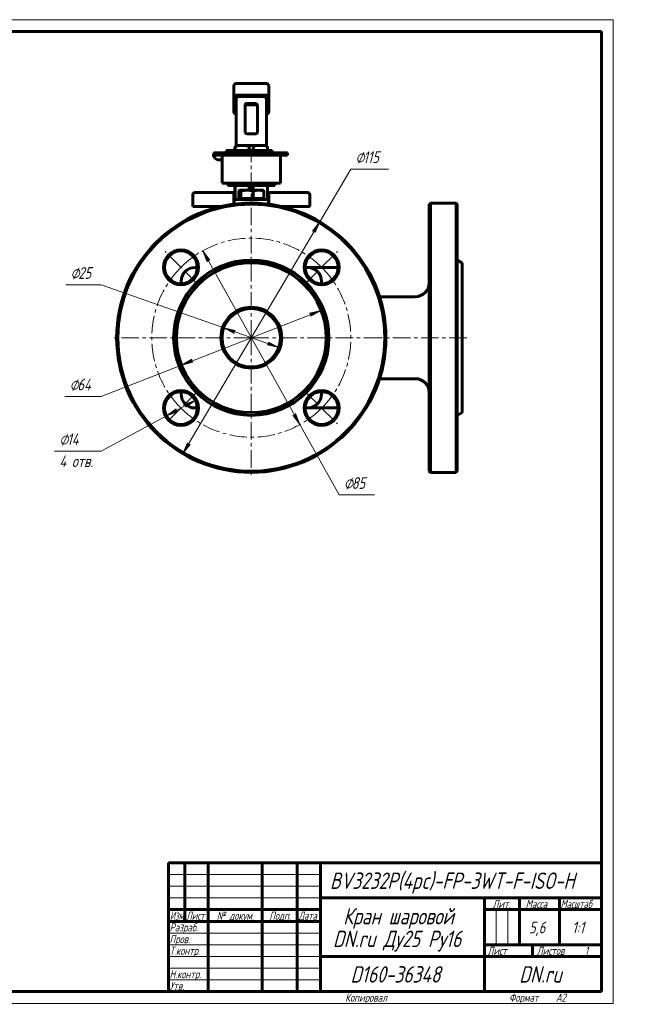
# Model space of a CAD drawing. Header units: millimetres. Extents: x 0 to 605, y 0 to 420.
# Tile 4 of 4: x 340 to 605, y 0 to 420. Entities that reach past the tile are written whole.
import ezdxf

# ---------------------------------------------------------------- set-up
doc = ezdxf.new("R2010")
doc.units = ezdxf.units.MM
for name, pattern in [('K5LT_AXLED', [12, 7.5, -1.5, 1.5, -1.5]), ('K5LT_BASIC', [0]), ('K5LT_THIN', [0])]:
    doc.linetypes.add(name, pattern=pattern)
doc.layers.add('Системный слой', color=7, linetype='Continuous')
doc.layers.add('Системный слой (1)', color=7, linetype='Continuous', true_color=0x6c6c6c)
doc.styles.add('KDIMTEXTSTYLE', font='txt', dxfattribs={"width": 0.96, "oblique": 15, "height": 5})
doc.styles.add('KTEXTSTYLE', font='txt', dxfattribs={"width": 0.96, "height": 5})
doc.dimstyles.new('KDIMSTYLE (1.00)', dxfattribs={"dimtxt": 5, "dimasz": 1, "dimexe": 2, "dimexo": 0, "dimgap": 1, "dimtad": 1, "dimtxsty": 'KDIMTEXTSTYLE', "dimsah": 1, "dimcen": 0, "dimdle": 1, "dimadec": 0, "dimazin": 0, "dimtfac": 0.667, "dimtmove": 0, "dimatfit": 3, "dimfxl": 1, "dimtvp": 1, "dimtolj": 1, "dimtzin": 0, "dimarcsym": 0})

# ---------------------------------------------------------------- blocks, each defined once
blk = doc.blocks.new('U14')
at = {"layer": 'Системный слой (1)', "color": 143, "linetype": 'K5LT_BASIC', "lineweight": 60, "true_color": 0x33acca}
for p, q in [((469.41, 307.27), (469.41, 308.21)), ((469.41, 260.21), (469.41, 261.16))]:
    blk.add_line(p, q, dxfattribs=at)
blk = doc.blocks.new('U15')
at = {"layer": 'Системный слой (1)', "color": 143, "linetype": 'K5LT_BASIC', "lineweight": 60, "true_color": 0x33acca}
for p, q in [((409.41, 308.21), (409.41, 307.27)), ((409.41, 261.16), (409.41, 260.21))]:
    blk.add_line(p, q, dxfattribs=at)
blk = doc.blocks.new('U16')
at = {"layer": 'Системный слой (1)', "color": 143, "linetype": 'K5LT_BASIC', "lineweight": 60, "true_color": 0x33acca}
for p, q in [((415.41, 254.21), (416.36, 254.21)), ((462.47, 254.21), (463.41, 254.21))]:
    blk.add_line(p, q, dxfattribs=at)
blk = doc.blocks.new('U17')
at = {"layer": 'Системный слой (1)', "color": 143, "linetype": 'K5LT_BASIC', "lineweight": 60, "true_color": 0x33acca}
for p, q in [((439.41, 349.21), (429.41, 349.21)), ((449.41, 349.21), (439.41, 349.21))]:
    blk.add_line(p, q, dxfattribs=at)
blk = doc.blocks.new('U18')
at = {"layer": 'Системный слой (1)', "color": 143, "linetype": 'K5LT_BASIC', "lineweight": 60, "true_color": 0x33acca}
for p, q in [((416.36, 314.21), (415.41, 314.21)), ((463.41, 314.21), (462.47, 314.21))]:
    blk.add_line(p, q, dxfattribs=at)
blk = doc.blocks.new('U19')
at = {"layer": 'Системный слой (1)', "color": 143, "linetype": 'K5LT_BASIC', "lineweight": 60, "true_color": 0x33acca}
for p, q in [((434.16, 346.96), (434.05, 346.77)), ((434.26, 347.1), (434.16, 346.96)), ((434.36, 347.18), (434.26, 347.1)), ((434.4, 347.2), (434.36, 347.18)), ((434.43, 347.21), (434.4, 347.2)), ((434.46, 347.21), (434.43, 347.21))]:
    blk.add_line(p, q, dxfattribs=at)
blk = doc.blocks.new('U20')
at = {"layer": 'Системный слой (1)', "color": 143, "linetype": 'K5LT_BASIC', "lineweight": 60, "true_color": 0x33acca}
for p, q in [((423.74, 361.77), (423.76, 360.92)), ((423.76, 360.92), (424.97, 360.18)), ((424.97, 360.18), (426.91, 360.14))]:
    blk.add_line(p, q, dxfattribs=at)
blk = doc.blocks.new('U21')
at = {"layer": 'Системный слой (1)', "color": 30, "linetype": 'K5LT_AXLED', "lineweight": 18, "true_color": 0xff8000}
for q in [(439.41, 343.71), (379.91, 284.21), (498.91, 284.21), (439.41, 224.71)]:
    blk.add_line((439.41, 284.21), q, dxfattribs=at)
blk = doc.blocks.new('U22')
at = {"layer": 'Системный слой (1)', "color": 30, "linetype": 'K5LT_AXLED', "lineweight": 18, "true_color": 0xff8000}
for p, q in [((409.36, 314.27), (402.64, 320.98)), ((469.46, 314.27), (476.18, 320.98)), ((416.08, 307.55), (409.36, 314.27)), ((462.75, 307.55), (469.46, 314.27)), ((462.75, 260.88), (469.46, 254.16)), ((415.72, 260.53), (409.36, 254.16)), ((409.36, 254.16), (403, 247.8)), ((469.46, 254.16), (476.18, 247.44))]:
    blk.add_line(p, q, dxfattribs=at)
for start, end in [(45, 135), (135, 225), (315, 45), (225, 315)]:
    blk.add_arc((439.41, 284.21), 42.5, start, end, dxfattribs=at)
blk = doc.blocks.new('D4')
at = {"layer": 'Системный слой (1)'}
for points in [[(466.67, 329.09), (468.64, 333.73), (465.53, 329.76), (466.35, 329.86)], [(410.18, 234.7), (413.29, 238.67), (412.47, 238.57), (412.16, 239.34)]]:
    blk.add_hatch(color=7, dxfattribs=at).paths.add_polyline_path(points)
at = {"layer": 'Системный слой (1)', "color": 7, "linetype": 'K5LT_THIN', "lineweight": 18, "true_color": 0xffffff}
for p, q in [((410.18, 234.7), (468.64, 333.73)), ((465.53, 329.76), (468.64, 333.73)), ((468.64, 333.73), (466.67, 329.09)), ((466.35, 329.86), (465.53, 329.76)), ((466.67, 329.09), (466.35, 329.86)), ((410.18, 234.7), (412.16, 239.34)), ((413.29, 238.67), (410.18, 234.7)), ((412.16, 239.34), (412.47, 238.57)), ((412.47, 238.57), (413.29, 238.67))]:
    blk.add_line(p, q, dxfattribs=at)
blk.add_arc((439.41, 284.21), 57.5, 237.4549, 180, dxfattribs=at)
blk.add_arc((439.41, 284.21), 57.5, 237.4549, 180, dxfattribs=at)
blk.add_wipeout([(483.91, 357.21), (483.91, 364.6), (495.57, 364.6), (495.57, 357.21)]).dxf.layer = 'Системный слой (1)'
for p, q in [((468.64, 333.73), (481.91, 356.21)), ((481.91, 356.21), (498.05, 356.21))]:
    blk.add_line(p, q, dxfattribs=at)
at = {"layer": 'Системный слой (1)', "color": 7, "char_height": 5, "attachment_point": 1, "style": 'KTEXTSTYLE'}
for s, insert in [('\\fArial|b0|c204|p34;\\H5.0;\\W1.000;\\Q15;\\fGOST Type AU|b0|i0|c204|p34;\\Q15;\\W0.960;⌀', (483.91, 363.8)), ('\\fArial|b0|c204|p34;\\H5.0;\\W1.000;\\Q15;\\fGOST Type AU|b0|i0|c204|p34;\\Q15;\\W0.960;115', (487.22, 363.8))]:
    blk.add_mtext(s, dxfattribs=dict(at, insert=insert))
blk = doc.blocks.new('KDIMARROW_01')
at = {"layer": 'Системный слой'}
blk.add_hatch(color=0, dxfattribs=at).paths.add_polyline_path([(0, 0), (-5, 0.66), (-4.5, 0), (-5, -0.66)])
at = {"layer": 'Системный слой', "color": 0, "linetype": 'K5LT_THIN', "lineweight": 18}
for p, q in [((-4.5, 0), (-5, 0.66)), ((-5, 0.66), (0, 0)), ((0, 0), (-5, -0.66)), ((-5, -0.66), (-4.5, 0))]:
    blk.add_line(p, q, dxfattribs=at)
at = {"layer": 'Системный слой (1)', "color": 0, "linetype": 'K5LT_THIN', "lineweight": 18}
blk.add_line((144.44, 284.21), (143.44, 284.21), dxfattribs=at)
blk = doc.blocks.new('D5')
at = {"layer": 'Системный слой (1)'}
for points in [[(421.68, 317.27), (418.67, 321.31), (420.53, 316.62), (420.87, 317.38)], [(460.16, 247.12), (458.29, 251.81), (457.96, 251.05), (457.14, 251.16)]]:
    blk.add_hatch(color=7, dxfattribs=at).paths.add_polyline_path(points)
at = {"layer": 'Системный слой (1)', "color": 7, "linetype": 'K5LT_THIN', "lineweight": 18, "true_color": 0xffffff}
for p, q in [((418.67, 321.31), (421.68, 317.27)), ((420.53, 316.62), (418.67, 321.31)), ((418.67, 321.31), (460.16, 247.12)), ((420.87, 317.38), (420.53, 316.62)), ((421.68, 317.27), (420.87, 317.38)), ((460.16, 247.12), (457.14, 251.16)), ((457.14, 251.16), (457.96, 251.05)), ((457.96, 251.05), (458.29, 251.81)), ((458.29, 251.81), (460.16, 247.12))]:
    blk.add_line(p, q, dxfattribs=at)
blk.add_wipeout([(478.96, 218.07), (478.96, 225.45), (489.6, 225.45), (489.6, 218.07)]).dxf.layer = 'Системный слой (1)'
for p, q in [((460.16, 247.12), (476.96, 217.07)), ((476.96, 217.07), (492.05, 217.07))]:
    blk.add_line(p, q, dxfattribs=at)
at = {"layer": 'Системный слой (1)', "color": 7, "char_height": 5, "attachment_point": 1, "style": 'KTEXTSTYLE'}
for s, insert in [('\\fArial|b0|c204|p34;\\H5.0;\\W1.000;\\Q15;\\fGOST Type AU|b0|i0|c204|p34;\\Q15;\\W0.960;⌀', (478.96, 224.65)), ('\\fArial|b0|c204|p34;\\H5.0;\\W1.000;\\Q15;\\fGOST Type AU|b0|i0|c204|p34;\\Q15;\\W0.960;85', (482.27, 224.65))]:
    blk.add_mtext(s, dxfattribs=dict(at, insert=insert))
blk = doc.blocks.new('D6')
at = {"layer": 'Системный слой (1)'}
for points in [[(464.79, 293.44), (469.21, 295.88), (464.31, 294.67), (465.02, 294.24)], [(414.51, 273.76), (413.81, 274.19), (414.03, 274.98), (409.62, 272.55)]]:
    blk.add_hatch(color=7, dxfattribs=at).paths.add_polyline_path(points)
at = {"layer": 'Системный слой (1)', "color": 7, "linetype": 'K5LT_THIN', "lineweight": 18, "true_color": 0xffffff}
for p, q in [((469.21, 295.88), (409.62, 272.55)), ((464.31, 294.67), (469.21, 295.88)), ((465.02, 294.24), (464.31, 294.67)), ((469.21, 295.88), (464.79, 293.44)), ((464.79, 293.44), (465.02, 294.24)), ((409.62, 272.55), (414.03, 274.98)), ((414.51, 273.76), (409.62, 272.55)), ((414.03, 274.98), (413.81, 274.19)), ((413.81, 274.19), (414.51, 273.76)), ((409.62, 272.55), (375.3, 259.11))]:
    blk.add_line(p, q, dxfattribs=at)
blk.add_wipeout([(361.82, 260.11), (361.82, 267.49), (372.84, 267.49), (372.84, 260.11)]).dxf.layer = 'Системный слой (1)'
blk.add_line((375.3, 259.11), (359.82, 259.11), dxfattribs=at)
at = {"layer": 'Системный слой (1)', "color": 7, "char_height": 5, "attachment_point": 1, "style": 'KTEXTSTYLE'}
for s, insert in [('\\fArial|b0|c204|p34;\\H5.0;\\W1.000;\\Q15;\\fGOST Type AU|b0|i0|c204|p34;\\Q15;\\W0.960;⌀', (361.82, 266.7)), ('\\fArial|b0|c204|p34;\\H5.0;\\W1.000;\\Q15;\\fGOST Type AU|b0|i0|c204|p34;\\Q15;\\W0.960;64', (365.13, 266.7))]:
    blk.add_mtext(s, dxfattribs=dict(at, insert=insert))
blk = doc.blocks.new('D7')
at = {"layer": 'Системный слой (1)'}
for points in [[(431.87, 286.87), (432.56, 287.32), (427.62, 288.36), (432.12, 286.08)], [(451.2, 280.07), (446.71, 282.35), (446.96, 281.56), (446.27, 281.1)]]:
    blk.add_hatch(color=7, dxfattribs=at).paths.add_polyline_path(points)
at = {"layer": 'Системный слой (1)', "color": 7, "linetype": 'K5LT_THIN', "lineweight": 18, "true_color": 0xffffff}
for p, q in [((427.62, 288.36), (375.3, 306.77)), ((427.62, 288.36), (432.56, 287.32)), ((432.12, 286.08), (427.62, 288.36)), ((451.2, 280.07), (427.62, 288.36)), ((432.56, 287.32), (431.87, 286.87)), ((431.87, 286.87), (432.12, 286.08)), ((446.96, 281.56), (446.71, 282.35)), ((446.71, 282.35), (451.2, 280.07)), ((446.27, 281.1), (446.96, 281.56)), ((451.2, 280.07), (446.27, 281.1))]:
    blk.add_line(p, q, dxfattribs=at)
blk.add_wipeout([(362.22, 307.77), (362.22, 315.15), (372.86, 315.15), (372.86, 307.77)]).dxf.layer = 'Системный слой (1)'
blk.add_line((375.3, 306.77), (360.22, 306.77), dxfattribs=at)
at = {"layer": 'Системный слой (1)', "color": 7, "char_height": 5, "attachment_point": 1, "style": 'KTEXTSTYLE'}
for s, insert in [('\\fArial|b0|c204|p34;\\H5.0;\\W1.000;\\Q15;\\fGOST Type AU|b0|i0|c204|p34;\\Q15;\\W0.960;⌀', (362.22, 314.35)), ('\\fArial|b0|c204|p34;\\H5.0;\\W1.000;\\Q15;\\fGOST Type AU|b0|i0|c204|p34;\\Q15;\\W0.960;25', (365.53, 314.35))]:
    blk.add_mtext(s, dxfattribs=dict(at, insert=insert))
blk = doc.blocks.new('D8')
at = {"layer": 'Системный слой (1)'}
for points in [[(411.43, 254.53), (415.52, 257.49), (410.81, 255.69), (411.56, 255.35)], [(403.2, 250.83), (407.91, 252.63), (407.16, 252.97), (407.29, 253.79)]]:
    blk.add_hatch(color=7, dxfattribs=at).paths.add_polyline_path(points)
at = {"layer": 'Системный слой (1)', "color": 7, "linetype": 'K5LT_THIN', "lineweight": 18, "true_color": 0xffffff}
for p, q in [((415.52, 257.49), (403.2, 250.83)), ((410.81, 255.69), (415.52, 257.49)), ((415.52, 257.49), (411.43, 254.53)), ((403.2, 250.83), (407.29, 253.79)), ((407.91, 252.63), (403.2, 250.83)), ((407.29, 253.79), (407.16, 252.97)), ((407.16, 252.97), (407.91, 252.63)), ((411.56, 255.35), (410.81, 255.69)), ((411.43, 254.53), (411.56, 255.35)), ((403.2, 250.83), (375.3, 235.74))]:
    blk.add_line(p, q, dxfattribs=at)
blk.add_wipeout([(357.42, 227.36), (357.42, 244.13), (372.66, 244.13), (372.66, 227.36)]).dxf.layer = 'Системный слой (1)'
blk.add_line((375.3, 235.74), (355.42, 235.74), dxfattribs=at)
at = {"layer": 'Системный слой (1)', "color": 7, "char_height": 5, "attachment_point": 1, "style": 'KTEXTSTYLE'}
for s, insert in [('\\fArial|b0|c204|p34;\\H5.0;\\W1.000;\\Q15;\\fGOST Type AU|b0|i0|c204|p34;\\Q15;\\W0.960;⌀', (357.42, 243.33)), ('\\fArial|b0|c204|p34;\\H5.0;\\W1.000;\\Q15;\\fGOST Type AU|b0|i0|c204|p34;\\Q15;\\W0.960;14', (360.73, 243.33)), ('\\fArial|b0|c204|p34;\\H5.0;\\W1.000;\\Q15;\\fGOST Type AU|b0|i0|c204|p34;\\Q15;\\W0.960;4 отв.', (357.42, 233.95))]:
    blk.add_mtext(s, dxfattribs=dict(at, insert=insert))
blk = doc.blocks.new('U41')
at = {"color": 7, "linetype": 'K5LT_THIN', "lineweight": 18, "true_color": 0xffffff}
for p, q in [((0, 420), (594, 420)), ((594, 420), (594, 0)), ((404, 55), (469, 55)), ((404, 50), (469, 50)), ((404, 45), (469, 45)), ((543.96, 25), (543.96, 40)), ((548.98, 25), (548.98, 40)), ((404, 30), (469, 30)), ((404, 25), (469, 25)), ((404, 20), (469, 20)), ((404, 15), (469, 15)), ((404, 10), (469, 10)), ((594, 0), (0, 0))]:
    blk.add_line(p, q, dxfattribs=at)
at = {"color": 143, "linetype": 'K5LT_BASIC', "lineweight": 60, "true_color": 0x33acca}
for p, q in [((20, 415), (589, 415)), ((589, 415), (589, 5)), ((404, 60), (589, 60)), ((404, 5), (404, 60)), ((411, 35), (411, 60)), ((421, 5), (421, 60)), ((444, 5), (444, 60)), ((459, 5), (459, 60)), ((469, 5), (469, 60)), ((469, 45), (589, 45)), ((539, 5), (539, 45)), ((554, 25), (554, 45)), ((571, 25), (571, 45)), ((404, 40), (469, 40)), ((539, 40), (554, 40)), ((554, 40), (589, 40)), ((404, 35), (469, 35)), ((539, 25), (589, 25)), ((559.57, 20), (559.57, 25)), ((469, 20), (539, 20)), ((539, 20), (589, 20)), ((589, 5), (20, 5))]:
    blk.add_line(p, q, dxfattribs=at)
at = {"color": 7, "attachment_point": 1, "style": 'KTEXTSTYLE'}
for s, insert, char_height in [('\\fArial|b0|c204|p34;\\H5.0;\\W1.000;\\Q15;\\fGOST Type AU|b0|i0|c204|p34;\\Q15;\\W0.960;\\H7.00;BV3232P(4pc)-FP-3WT-F-ISO-H', (473, 55.86), 7), ('\\fArial|b0|c204|p34;\\H5.0;\\W1.000;\\Q15;\\fGOST Type AU|b0|i0|c204|p34;\\Q15;\\W0.960;\\H3.50;Лит.', (542.47, 44.18), 3.5), ('\\fArial|b0|c204|p34;\\H5.0;\\W1.000;\\Q15;\\fGOST Type AU|b0|i0|c204|p34;\\Q15;\\W0.960;\\H3.50;Масса', (556.58, 44.18), 3.5), ('\\fArial|b0|c204|p34;\\H5.0;\\W1.000;\\Q15;\\fGOST Type AU|b0|i0|c204|p34;\\Q15;\\W0.926;\\H3.50;Масштаб', (571.52, 44.18), 3.5), ('\\fArial|b0|c204|p34;\\H5.0;\\W1.000;\\Q15;\\fGOST Type AU|b0|i0|c204|p34;\\Q15;\\W0.786;\\H3.50;Изм.', (404.62, 39.18), 3.5), ('\\fArial|b0|c204|p34;\\H5.0;\\W1.000;\\Q15;\\fGOST Type AU|b0|i0|c204|p34;\\Q15;\\W0.800;\\H3.50;Лист', (411.61, 39.18), 3.5), ('\\fArial|b0|c204|p34;\\H5.0;\\W1.000;\\Q15;\\fGOST Type AU|b0|i0|c204|p34;\\Q15;\\W0.960;\\H3.50;№ докум.', (424.63, 39.18), 3.5), ('\\fArial|b0|c204|p34;\\H5.0;\\W1.000;\\Q15;\\fGOST Type AU|b0|i0|c204|p34;\\Q15;\\W0.960;\\H3.50;Подп.', (447.1, 39.18), 3.5), ('\\fArial|b0|c204|p34;\\H5.0;\\W1.000;\\Q15;\\fGOST Type AU|b0|i0|c204|p34;\\Q15;\\W0.800;\\H3.50;Дата', (459.61, 39.18), 3.5), ('\\fArial|b0|c204|p34;\\H5.0;\\W1.000;\\Q15;\\fGOST Type AU|b0|i0|c204|p34;\\Q15;\\W0.960;\\H7.00;Кран шаровой', (478.65, 40.69), 7), ('\\fArial|b0|c204|p34;\\H5.0;\\W1.000;\\Q15;\\fGOST Type AU|b0|i0|c204|p34;\\Q15;\\W0.960;\\H3.50;Разраб.', (404.5, 34.18), 3.5), ('\\fArial|b0|c204|p34;\\H5.0;\\W1.000;\\Q15;\\fGOST Type AU|b0|i0|c204|p34;\\Q15;\\W0.960;5,6', (558.02, 34.9), 5), ('\\fArial|b0|c204|p34;\\H5.0;\\W1.000;\\Q15;\\fGOST Type AU|b0|i0|c204|p34;\\Q15;\\W0.960;{\\c16737820;1:1}', (576.44, 34.9), 5), ('\\fArial|b0|c204|p34;\\H5.0;\\W1.000;\\Q15;\\fGOST Type AU|b0|i0|c204|p34;\\Q15;\\W0.960;\\H7.00;DN.ru Ду25 Ру16', (474.3, 31.02), 7), ('\\fArial|b0|c204|p34;\\H5.0;\\W1.000;\\Q15;\\fGOST Type AU|b0|i0|c204|p34;\\Q15;\\W0.960;\\H3.50;Пров.', (404.5, 29.18), 3.5), ('\\fArial|b0|c204|p34;\\H5.0;\\W1.000;\\Q15;\\fGOST Type AU|b0|i0|c204|p34;\\Q15;\\W0.960;\\H3.50;Т.контр.', (404.5, 24.18), 3.5), ('\\fArial|b0|c204|p34;\\H5.0;\\W1.000;\\Q15;\\fGOST Type AU|b0|i0|c204|p34;\\Q15;\\W0.960;\\H3.50;Лист', (540.32, 24.18), 3.5), ('\\fArial|b0|c204|p34;\\H5.0;\\W1.000;\\Q15;\\fGOST Type AU|b0|i0|c204|p34;\\Q15;\\W0.960;\\H3.50;Листов', (561.36, 24.18), 3.5), ('\\fArial|b0|c204|p34;\\H5.0;\\W1.000;\\Q15;\\fGOST Type AU|b0|i0|c204|p34;\\Q15;\\W0.960;\\H3.50;1', (581.91, 24.18), 3.5), ('\\fArial|b0|c204|p34;\\H5.0;\\W1.000;\\Q15;\\fGOST Type AU|b0|i0|c204|p34;\\Q15;\\W0.960;\\H3.50;Н.контр.', (404.5, 14.18), 3.5), ('\\fArial|b0|c204|p34;\\H5.0;\\W1.000;\\Q15;\\fGOST Type AU|b0|i0|c204|p34;\\Q15;\\W0.960;\\H7.00;D160-36348', (481.8, 15.86), 7), ('\\fArial|b0|c204|p34;\\H5.0;\\W1.000;\\Q15;\\fGOST Type AU|b0|i0|c204|p34;\\Q15;\\W0.960;\\H7.00;DN.ru', (553.84, 15.86), 7), ('\\fArial|b0|c204|p34;\\H5.0;\\W1.000;\\Q15;\\fGOST Type AU|b0|i0|c204|p34;\\Q15;\\W0.960;\\H3.50;Утв.', (404.5, 9.18), 3.5), ('\\fArial|b0|c204|p34;\\H5.0;\\W1.000;\\Q15;\\fGOST Type AU|b0|i0|c204|p34;\\Q15;\\W0.960;\\H3.50;Копировал', (479.5, 4.18), 3.5), ('\\fArial|b0|c204|p34;\\H5.0;\\W1.000;\\Q15;\\fGOST Type AU|b0|i0|c204|p34;\\Q15;\\W0.960;\\H3.50;Формат', (549.5, 4.18), 3.5), ('\\fArial|b0|c204|p34;\\H5.0;\\W1.000;\\Q15;\\fGOST Type AU|b0|i0|c204|p34;\\Q15;\\W0.960;\\H3.50;A2', (569.5, 4.18), 3.5)]:
    blk.add_mtext(s, dxfattribs=dict(at, insert=insert, char_height=char_height))

msp = doc.modelspace()

# ---------------------------------------------------------------- linework, layer by layer
at = {"layer": 'Системный слой (1)', "color": 143, "linetype": 'K5LT_BASIC', "lineweight": 60, "true_color": 0x33acca}
for p, q in [((431.913, 391.714), (431.913, 391.446)), ((431.913, 391.446), (431.913, 386.559)), ((445.913, 392.714), (432.913, 392.714)), ((446.913, 391.446), (446.913, 391.714)), ((446.913, 386.559), (446.913, 391.446)), ((445.913, 387.714), (432.913, 387.714)), ((444.913, 387.178), (433.913, 387.178)), ((431.913, 386.559), (431.913, 380.869)), ((432.913, 386.024), (432.913, 366.067)), ((436.813, 371.849), (436.813, 383.656)), ((437.813, 384.233), (441.012, 384.233)), ((437.813, 383.656), (441.012, 383.656)), ((442.012, 383.656), (442.012, 371.849)), ((445.913, 366.067), (445.913, 386.024)), ((446.913, 380.869), (446.913, 386.559)), ((441.012, 371.272), (437.813, 371.272)), ((433.867, 366.214), (433.435, 366.214)), ((433.867, 366.214), (437.18, 366.214)), ((441.645, 366.214), (437.18, 366.214)), ((441.645, 366.214), (444.959, 366.214)), ((445.391, 366.214), (444.959, 366.214)), ((423.36, 361.79), (423.76, 360.924)), ((423.929, 363.214), (423.805, 363.214)), ((423.868, 362.214), (423.918, 362.214)), ((423.918, 362.214), (454.913, 362.214)), ((423.929, 363.214), (454.913, 363.214)), ((426.913, 350.214), (426.913, 362.214)), ((428.655, 364.214), (428.655, 363.214)), ((429.555, 364.214), (428.655, 364.214)), ((429.555, 364.214), (431.651, 364.214)), ((431.651, 363.214), (431.651, 364.214)), ((431.651, 364.214), (448.303, 364.214)), ((432.435, 364.214), (432.435, 365.214)), ((432.487, 364.214), (432.487, 365.214)), ((438.561, 364.214), (438.561, 365.214)), ((440.265, 364.214), (440.265, 365.214)), ((446.339, 364.214), (446.339, 365.214)), ((446.391, 364.214), (446.391, 365.214)), ((448.303, 363.214), (448.303, 364.214)), ((451.913, 350.214), (451.913, 362.214)), ((454.913, 362.214), (454.913, 363.214)), ((426.913, 350.214), (451.913, 350.214)), ((429.413, 350.214), (429.413, 349.214)), ((432.435, 343.214), (432.435, 349.214)), ((432.487, 343.214), (432.487, 349.214)), ((438.561, 347.214), (438.561, 349.214)), ((440.265, 347.214), (440.265, 349.214)), ((446.339, 343.214), (446.339, 349.214)), ((446.391, 343.214), (446.391, 349.214)), ((449.413, 350.214), (449.413, 349.214)), ((414.413, 345.214), (414.413, 340.214)), ((420.413, 346.214), (415.413, 346.214)), ((431.913, 346.214), (420.413, 346.214)), ((431.913, 345.214), (431.913, 346.214)), ((431.913, 341.223), (431.913, 345.214)), ((434.05, 343.714), (434.05, 346.768)), ((434.413, 347.214), (434.361, 347.184)), ((434.413, 347.214), (434.465, 347.214)), ((434.465, 347.214), (437.56, 347.214)), ((434.879, 343.714), (434.879, 346.768)), ((437.56, 347.214), (442.508, 347.214)), ((440.241, 343.714), (440.241, 346.768)), ((442.508, 347.214), (444.413, 347.214)), ((444.413, 347.214), (444.465, 347.184)), ((444.775, 343.714), (444.775, 346.768)), ((446.913, 346.214), (446.913, 345.214)), ((458.413, 346.214), (446.913, 346.214)), ((446.913, 345.214), (446.913, 341.223)), ((463.413, 346.214), (458.413, 346.214)), ((464.413, 345.214), (464.413, 340.214)), ((432.113, 343.214), (432.113, 341.249)), ((446.713, 343.214), (432.113, 343.214)), ((434.465, 343.714), (434.05, 343.714)), ((434.413, 343.714), (434.413, 343.214)), ((434.879, 343.714), (434.465, 343.714)), ((437.56, 343.714), (434.879, 343.714)), ((440.241, 343.714), (437.56, 343.714)), ((442.508, 343.714), (440.241, 343.714)), ((444.775, 343.714), (442.508, 343.714)), ((444.413, 343.714), (444.413, 343.214)), ((446.713, 341.249), (446.713, 343.214)), ((515.413, 341.214), (515.913, 341.714)), ((515.413, 341.214), (515.413, 227.214)), ((515.913, 341.714), (526.913, 341.714)), ((515.913, 284.214), (515.913, 341.714)), ((526.913, 341.714), (526.913, 284.214)), ((527.413, 341.214), (526.913, 341.714)), ((527.413, 227.214), (527.413, 341.214)), ((420.413, 340.214), (414.413, 340.214)), ((426.365, 340.214), (420.413, 340.214)), ((458.413, 340.214), (452.461, 340.214)), ((464.413, 340.214), (458.413, 340.214)), ((529.413, 316.214), (527.413, 317.369)), ((529.413, 316.214), (529.413, 252.214)), ((475.413, 314.214), (463.413, 314.214)), ((476.465, 314.214), (475.413, 314.214)), ((494.185, 301.714), (509.413, 301.714)), ((515.913, 226.714), (515.913, 284.214)), ((526.913, 284.214), (526.913, 226.714)), ((494.185, 266.714), (509.413, 266.714)), ((463.413, 254.214), (475.413, 254.214)), ((475.413, 254.214), (476.465, 254.214)), ((529.413, 252.214), (527.413, 251.059)), ((515.413, 227.214), (515.913, 226.714)), ((527.413, 227.214), (526.913, 226.714)), ((515.913, 226.714), (526.913, 226.714))]:
    msp.add_line(p, q, dxfattribs=at)
at = {"layer": 'Системный слой (1)', "color": 30, "linetype": 'K5LT_AXLED', "lineweight": 18, "true_color": 0xff8000}
for p, q in [((439.413, 347.214), (439.413, 364.214)), ((439.413, 341.214), (439.413, 345.714)), ((531.413, 284.214), (490.613, 284.214))]:
    msp.add_line(p, q, dxfattribs=at)
at = {"layer": 'Системный слой (1)', "color": 143, "linetype": 'K5LT_BASIC', "lineweight": 60, "true_color": 0x33acca}
for centre, radius in [((439.413, 284.214), 57), ((409.361, 314.266), 7.5), ((409.361, 314.266), 7), ((469.465, 314.266), 7.5), ((469.465, 314.266), 7), ((439.413, 284.214), 33.155), ((439.413, 284.214), 32), ((439.413, 284.214), 13), ((439.413, 284.214), 12.5), ((409.361, 254.162), 7.5), ((409.361, 254.162), 7), ((469.465, 254.162), 7.5), ((469.465, 254.162), 7)]:
    msp.add_circle(centre, radius, dxfattribs=at)
for centre, radius, start, end in [((432.913, 391.714), 1, 90, 180), ((445.913, 391.714), 1, 0, 90), ((433.435, 365.214), 1, 90, 180), ((445.391, 365.214), 1, 0, 90), ((415.413, 345.214), 1, 90, 180), ((463.413, 345.214), 1, 0, 90), ((439.413, 284.214), 57.5, 0, 180), ((425.413, 337.214), 3, 77.48815, 90), ((453.413, 337.214), 3, 90, 102.51185), ((415.413, 308.214), 6, 90, 180), ((463.413, 308.214), 6, 0, 90), ((408.413, 307.58), 1, 341.70033, 0), ((509.413, 307.714), 6, 270, 0), ((439.413, 284.214), 57.5, 180, 0), ((509.413, 260.714), 6, 0, 90), ((408.413, 260.848), 1, 0, 18.29967), ((415.413, 260.214), 6, 180, 270), ((463.413, 260.214), 6, 270, 0)]:
    msp.add_arc(centre, radius, start, end, dxfattribs=at)
for centre, major_axis, ratio, start_param, end_param in [((432.913, 386.559), (0, 1.155), 0.8660254, 0, 1.5707963), ((433.913, 386.024), (0, 1.155), 0.8660254, 0, 1.5707963), ((444.913, 386.024), (0, 1.155), 0.8660254, 4.712389, 6.2831853), ((445.913, 386.559), (0, 1.155), 0.8660254, 4.712389, 6.2831853), ((437.813, 383.656), (1, 0), 0.5773503, 1.5707963, 3.1415927), ((437.813, 383.078), (1, 0), 0.5773503, 1.5707963, 3.1415927), ((441.012, 383.656), (-1, 0), 0.5773503, 3.1415927, 4.712389), ((441.012, 383.078), (-1, 0), 0.5773503, 3.1415927, 4.712389), ((432.913, 380.869), (0, -1.155), 0.8660254, 4.712389, 6.2831853), ((445.913, 380.869), (0, -1.155), 0.8660254, 0, 1.5707963), ((437.813, 371.849), (1, 0), 0.5773503, 3.1415927, 4.712389), ((441.012, 371.849), (-1, 0), 0.5773503, 1.5707963, 3.1415927), ((432.694, 366.095), (9.334, 4.304), 0.3008689, 2.8919873, 3.1415927)]:
    msp.add_ellipse(centre, major_axis=major_axis, ratio=ratio, start_param=start_param, end_param=end_param, dxfattribs=at)
for points, knots in [([(432.487, 365.214), (432.487, 365.315), (432.509, 365.431), (432.585, 365.635), (432.661, 365.748), (432.84, 365.94), (432.987, 366.031), (433.343, 366.181), (433.629, 366.214), (433.867, 366.214)], [0.44696403, 0.44696403, 0.44696403, 0.44696403, 0.47713553, 0.47713553, 0.51603848, 0.51603848, 0.57256995, 0.57256995, 0.67384899, 0.67384899, 0.67384899, 0.67384899]), ([(437.18, 366.214), (437.419, 366.214), (437.705, 366.181), (438.061, 366.031), (438.207, 365.94), (438.387, 365.748), (438.462, 365.635), (438.538, 365.431), (438.561, 365.315), (438.561, 365.214)], [1.11400712, 1.11400712, 1.11400712, 1.11400712, 1.21528616, 1.21528616, 1.27181762, 1.27181762, 1.31072058, 1.31072058, 1.34089208, 1.34089208, 1.34089208, 1.34089208]), ([(440.265, 365.214), (440.265, 365.315), (440.287, 365.431), (440.363, 365.635), (440.439, 365.748), (440.618, 365.94), (440.765, 366.031), (441.121, 366.181), (441.407, 366.214), (441.645, 366.214)], [0.44696403, 0.44696403, 0.44696403, 0.44696403, 0.47713553, 0.47713553, 0.51603848, 0.51603848, 0.57256995, 0.57256995, 0.67384899, 0.67384899, 0.67384899, 0.67384899]), ([(444.959, 366.214), (445.197, 366.214), (445.483, 366.181), (445.839, 366.031), (445.986, 365.94), (446.165, 365.748), (446.241, 365.635), (446.317, 365.431), (446.339, 365.315), (446.339, 365.214)], [1.11400712, 1.11400712, 1.11400712, 1.11400712, 1.21528616, 1.21528616, 1.27181762, 1.27181762, 1.31072058, 1.31072058, 1.34089208, 1.34089208, 1.34089208, 1.34089208]), ([(423.805, 363.214), (423.767, 363.214), (423.722, 363.196), (423.652, 363.135), (423.63, 363.11), (423.608, 363.08)], [0.080143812, 0.080143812, 0.080143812, 0.080143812, 0.127310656, 0.127310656, 0.150388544, 0.150388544, 0.150388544, 0.150388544]), ([(423.735, 361.773), (423.707, 361.872), (423.677, 361.972), (423.644, 362.077), (423.643, 362.079), (423.643, 362.082)], [0.210770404, 0.210770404, 0.210770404, 0.210770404, 0.243241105, 0.243241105, 0.244135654, 0.244135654, 0.244135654, 0.244135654]), ([(423.735, 361.773), (423.735, 361.774), (423.735, 361.775), (423.74, 361.814), (423.749, 361.853), (423.785, 361.983), (423.821, 362.072), (423.858, 362.184), (423.863, 362.199), (423.868, 362.214)], [0.3731039, 0.3731039, 0.3731039, 0.3731039, 0.3738365, 0.3738365, 0.40686026, 0.40686026, 0.47843669, 0.47843669, 0.48955751, 0.48955751, 0.48955751, 0.48955751])]:
    msp.add_open_spline(points, degree=3, knots=knots, dxfattribs=at)
for points in [[(423.519, 362.962), (423.422, 362.837), (423.358, 362.721), (423.33, 362.617)], [(423.608, 363.08), (423.578, 363.039), (423.548, 363), (423.519, 362.962)]]:
    msp.add_open_spline(points, degree=3, dxfattribs=at)
for points, weights in [([(434.879, 346.768), (434.657, 347.214), (434.465, 347.214)], [1, 1.0379548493, 1]), ([(437.56, 347.214), (436.316, 347.214), (434.879, 346.768)], [1, 1.0379548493, 1]), ([(440.241, 346.768), (438.804, 347.214), (437.56, 347.214)], [1, 1.0379548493, 1]), ([(442.508, 347.214), (441.456, 347.214), (440.241, 346.768)], [1, 1.0379548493, 1]), ([(444.775, 346.768), (443.56, 347.214), (442.508, 347.214)], [1, 1.0379548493, 1]), ([(444.465, 347.184), (444.61, 347.101), (444.775, 346.768)], [1.01467276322, 1.02801575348, 1])]:
    msp.add_rational_spline(points, weights, degree=2, dxfattribs=at)

# ---------------------------------------------------------------- block references
at = {"layer": 'Системный слой (1)'}
for name in ['U20', 'U17', 'U19', 'U21', 'U22', 'U18', 'U15', 'U14', 'U16']:
    msp.add_blockref(name, (0, 0), dxfattribs=at)

# ---------------------------------------------------------------- next in the draw order: dimensions: what is measured, and where the dimension line sits
at = {"layer": 'Системный слой (1)', "color": 7}
dim = msp.add_diameter_dim_2p(p1=(410.184, 234.697), p2=(468.642, 333.731), dimstyle='KDIMSTYLE (1.00)', override={"dimtih": 1, "dimtoh": 1, "dimpost": '\\fGOST Type AU|b0|c204|p34;\\H5.0;\\W0.960;\\Q15;<>', "dimblk1": 'KDIMARROW_01', "dimblk2": 'KDIMARROW_01', "dimclrt": 7, "dimtol": 1, "dimtp": 0, "dimtm": 0, "dimtdec": 5, "dimtmove": 1, "dimatfit": 2, "dimtolj": 1}, dxfattribs=at)
dim.commit()
dim.dimension.update_dxf_attribs({"geometry": 'D4', "text_midpoint": (483.913, 356.214), "dimtype": 163})

# ---------------------------------------------------------------- next in the draw order: dimensions: what is measured, and where the dimension line sits
dim = msp.add_diameter_dim_2p(p1=(418.669, 321.308), p2=(460.157, 247.121), dimstyle='KDIMSTYLE (1.00)', override={"dimtih": 1, "dimtoh": 1, "dimpost": '\\fGOST Type AU|b0|c204|p34;\\H5.0;\\W0.960;\\Q15;<>', "dimblk1": 'KDIMARROW_01', "dimblk2": 'KDIMARROW_01', "dimclrt": 7, "dimtol": 1, "dimtp": 0, "dimtm": 0, "dimtdec": 5, "dimtmove": 1, "dimatfit": 2, "dimtolj": 1}, dxfattribs=at)
dim.commit()
dim.dimension.update_dxf_attribs({"geometry": 'D5', "text_midpoint": (478.965, 217.065), "dimtype": 163})

# ---------------------------------------------------------------- next in the draw order: dimensions: what is measured, and where the dimension line sits
dim = msp.add_diameter_dim_2p(p1=(469.21, 295.881), p2=(409.615, 272.548), dimstyle='KDIMSTYLE (1.00)', override={"dimtih": 1, "dimtoh": 1, "dimpost": '\\fGOST Type AU|b0|c204|p34;\\H5.0;\\W0.960;\\Q15;<>', "dimblk1": 'KDIMARROW_01', "dimblk2": 'KDIMARROW_01', "dimclrt": 7, "dimtol": 1, "dimtp": 0, "dimtm": 0, "dimtdec": 5, "dimtmove": 1, "dimatfit": 2, "dimtolj": 1}, dxfattribs=at)
dim.commit()
dim.dimension.update_dxf_attribs({"geometry": 'D6', "text_midpoint": (373.299, 259.112), "dimtype": 163})

# ---------------------------------------------------------------- next in the draw order: dimensions: what is measured, and where the dimension line sits
dim = msp.add_diameter_dim_2p(p1=(451.205, 280.066), p2=(427.621, 288.362), dimstyle='KDIMSTYLE (1.00)', override={"dimtih": 1, "dimtoh": 1, "dimpost": '\\fGOST Type AU|b0|c204|p34;\\H5.0;\\W0.960;\\Q15;<>', "dimblk1": 'KDIMARROW_01', "dimblk2": 'KDIMARROW_01', "dimclrt": 7, "dimtol": 1, "dimtp": 0, "dimtm": 0, "dimtdec": 5, "dimtmove": 1, "dimatfit": 2, "dimtolj": 1}, dxfattribs=at)
dim.commit()
dim.dimension.update_dxf_attribs({"geometry": 'D7', "text_midpoint": (373.299, 306.766), "dimtype": 163})
dim = msp.add_diameter_dim_2p(p1=(415.518, 257.492), p2=(403.203, 250.833), dimstyle='KDIMSTYLE (1.00)', override={"dimtih": 1, "dimtoh": 1, "dimpost": '\\fGOST Type AU|b0|c204|p34;\\H5.0;\\W0.960;\\Q15;<>\\X\\fGOST Type AU|b0|c204|p34;\\H5.0;\\W0.960;\\Q15;\\fGOST Type AU|b0|i0|c204|p34;\\Q15;4 отв.', "dimblk1": 'KDIMARROW_01', "dimblk2": 'KDIMARROW_01', "dimclrt": 7, "dimtol": 1, "dimtp": 0, "dimtm": 0, "dimtdec": 5, "dimtmove": 1, "dimatfit": 2, "dimtolj": 1}, dxfattribs=at)
dim.commit()
dim.dimension.update_dxf_attribs({"geometry": 'D8', "text_midpoint": (373.299, 235.744)})

# ---------------------------------------------------------------- next in the draw order: block references
msp.add_blockref('U41', (0, 0))

doc.saveas('drawing.dxf')
